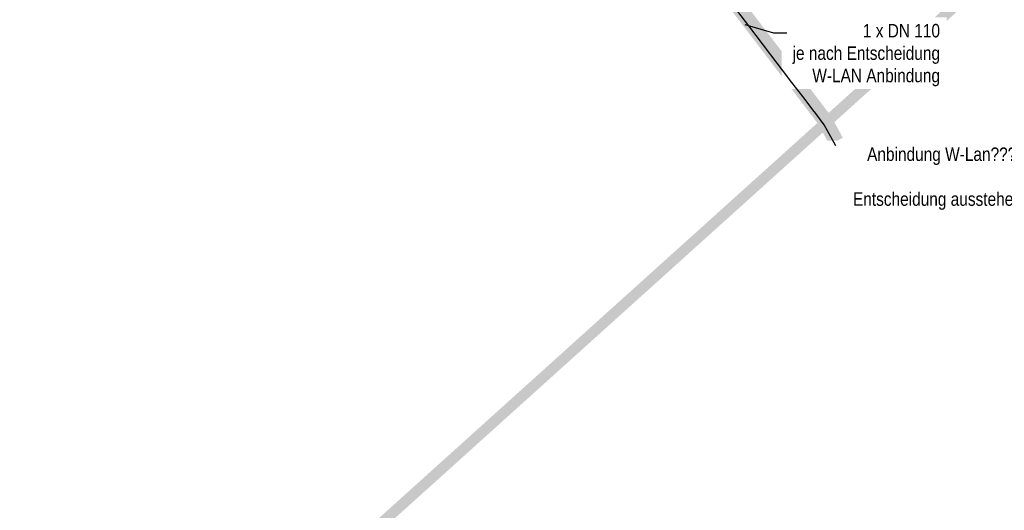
# Model space of a CAD drawing. Header units: metres. Extents: x 32339189 to 32339744, y 5702369 to 5702760.
# Tile 32 of 48: x 32339631 to 32339677, y 5702544 to 5702567. Entities that reach past the tile are written whole.
import ezdxf
from ezdxf import colors
from ezdxf.entities.mleader import LeaderData, LeaderLine
from ezdxf.math import Vec2, Vec3

# ---------------------------------------------------------------- set-up
doc = ezdxf.new("R2010")
doc.units = ezdxf.units.M
doc.header["$MEASUREMENT"] = 0
doc.linetypes.add('19', pattern=[0.5, 0.25, -0.25])
for name, color, linetype in [('LRS-Kabel', 5, 'Continuous'), ('LRS_Bauabschnitte', 10, 'Continuous'), ('LRS_TXT', 7, 'Continuous')]:
    doc.layers.add(name, color=color, linetype=linetype)
doc.layers.add('LRS-Trasse und Kabelzugschächte', color=252, linetype='Continuous', lineweight=25)
doc.styles.add('lrs-1_0250', font='ARIALN.TTF', dxfattribs={"height": 0.625})

# ---------------------------------------------------------------- blocks, each defined once
blk = doc.blocks.new('_None')

msp = doc.modelspace()

# ---------------------------------------------------------------- linework, layer by layer
at = {"layer": 'LRS-Trasse und Kabelzugschächte', "const_width": 0.7}
msp.add_lwpolyline([(32339669.027, 5702561.253), (32339668.493, 5702562.236), (32339668.095, 5702562.757), (32339667.964, 5702562.93), (32339667.932, 5702562.971), (32339667.87, 5702563.053), (32339667.744, 5702563.217), (32339667.493, 5702563.546), (32339666.992, 5702564.204), (32339664.986, 5702566.834), (32339664.484, 5702567.492)], dxfattribs=at)
at = {"layer": 'LRS_Bauabschnitte', "color": 242, "linetype": '19', "ltscale": 20, "true_color": 0xcd2027, "const_width": 0.5}
msp.add_lwpolyline([(32339536.658, 5702614.05, -0.085654), (32339550.633, 5702606.583), (32339575.288, 5702621.06), (32339643.757, 5702664.928), (32339699.06, 5702700.333), (32339699.432, 5702711.639), (32339701.875, 5702711.601), (32339704.106, 5702758.471), (32339705.885, 5702760.122), (32339710.301, 5702755.207), (32339743.878, 5702716.283), (32339644.414, 5702652.272), (32339643.454, 5702623.445), (32339719.01, 5702620.012), (32339720.829, 5702617.931, -0.226268), (32339723.35, 5702611.538), (32339563.719, 5702467.599, -0.427839), (32339556.762, 5702468.024), (32339538.282, 5702489.209, -0.176825)], format="xyb", dxfattribs=at)

# ---------------------------------------------------------------- next in the draw order: texts
at = {"layer": 'LRS_TXT', "insert": (32339673.925, 5702559.518), "char_height": 0.625, "width": 10, "attachment_point": 5, "style": 'lrs-1_0250', "bg_fill": 3, "box_fill_scale": 1.5, "bg_fill_color": 256, "bg_fill_transparency": 0}
msp.add_mtext('{\\C1;Anbindung W-Lan???\\P\\PEntscheidung ausstehend}', dxfattribs=at)

# ---------------------------------------------------------------- next in the draw order: leaders
at = {"layer": 'LRS-Trasse und Kabelzugschächte', "color": 1}
ml = msp.add_multileader_mtext('Standard', dxfattribs=at)
ml.set_content('1 x DN 110\\Pje nach Entscheidung \\PW-LAN Anbindung', color=1, style='lrs-1_0250')
ml.set_leader_properties(color=256, linetype='ByLayer', lineweight=30)
ml.set_arrow_properties(name='NONE')
ml.build(insert=Vec2(0, 0))
ml.multileader.update_dxf_attribs({"dogleg_length": 0.625, "arrow_head_size": 0.625})
ctx = ml.context
ctx.base_point, ctx.char_height, ctx.arrow_head_size, ctx.landing_gap_size, ctx.plane_origin = Vec3(32339666.736, 5702566.299), 0.625, 0.625, 0.312, Vec3(32339668.434, 5702569.114)
ctx.text_align_type = 2
notes = []
notes.append((ctx, [(0, (1, 1, 0), (32339666.111, 5702566.299), (1, 0), 0.625, [(0, [(32339664.787, 5702566.683)], 256, [])])]))
ctx.mtext.insert, ctx.mtext.alignment = Vec3(32339673.847, 5702566.704), 3
ctx.mtext.has_bg_fill, ctx.mtext.bg_color, ctx.mtext.bg_scale_factor, ctx.mtext.bg_transparency, ctx.mtext.use_window_bg_color = 1, -1027028792, 1.5, 0, 1
for ctx, leaders in notes:
    for number, flags, end, landing, length, lines in leaders:
        leader = LeaderData()
        leader.index, (leader.has_last_leader_line, leader.has_dogleg_vector, leader.attachment_direction) = number, flags
        leader.last_leader_point, leader.dogleg_vector, leader.dogleg_length = Vec3(end), Vec3(landing), length
        for number, points, colour, breaks in lines:
            line = LeaderLine()
            line.index, line.vertices, line.color, line.breaks = number, Vec3.list(points), colors.encode_raw_color(colour), breaks
            leader.lines.append(line)
        ctx.leaders.append(leader)

# ---------------------------------------------------------------- next in the draw order: linework, layer by layer
at = {"layer": 'LRS-Kabel', "color": 6}
msp.add_lwpolyline([(32339669.005, 5702561.041), (32339668.472, 5702562.022), (32339668.075, 5702562.542), (32339667.944, 5702562.714), (32339667.912, 5702562.755), (32339667.85, 5702562.838), (32339667.724, 5702563.002), (32339667.474, 5702563.331), (32339666.972, 5702563.989), (32339664.966, 5702566.619), (32339664.464, 5702567.277)], dxfattribs=at)

doc.saveas('drawing.dxf')
